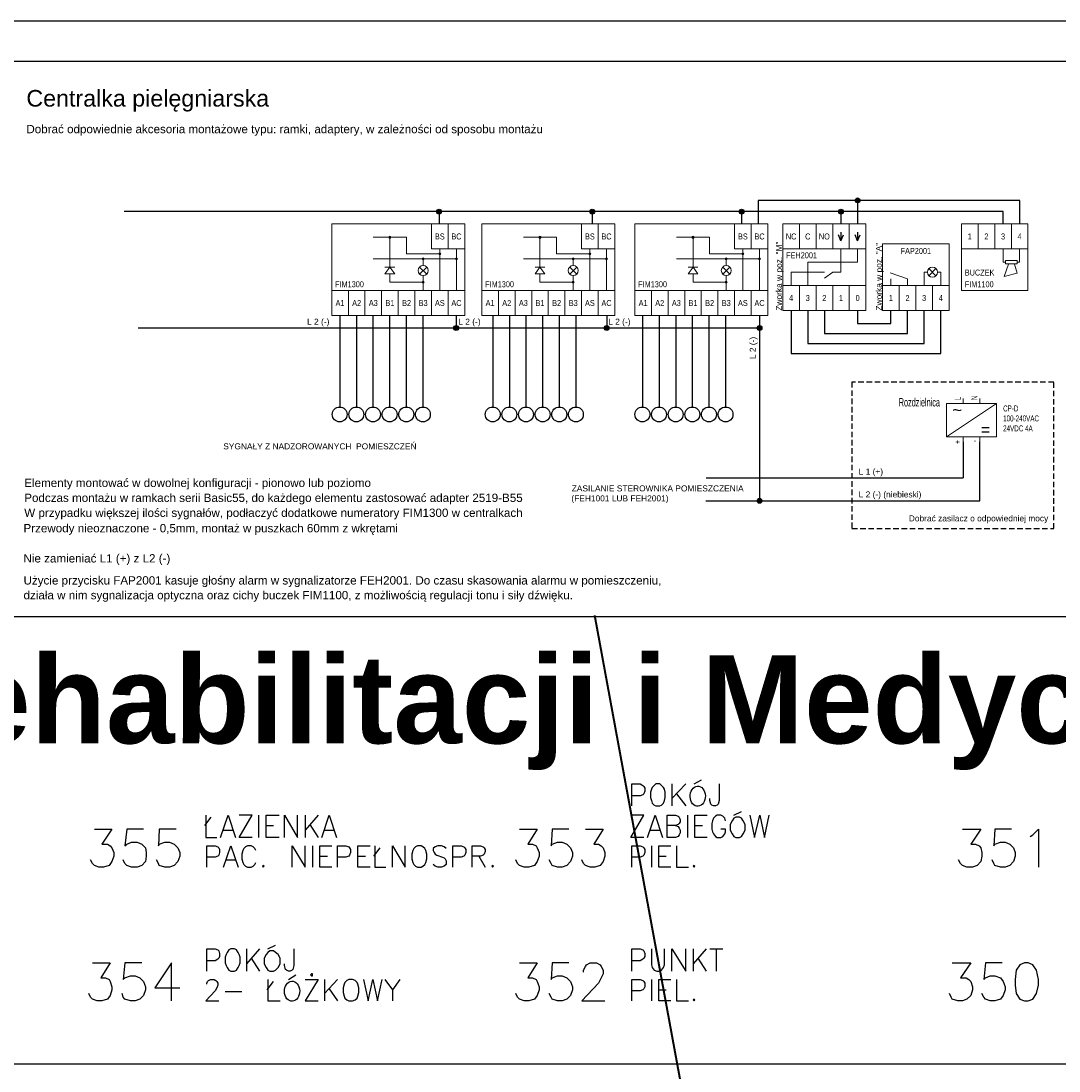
# Model space of a CAD drawing. Header units: millimetres. Extents: x 1 to 17496, y 1 to 30809.
# Tile 178 of 256: x 7167 to 8108, y 29856 to 30809. Entities that reach past the tile are written whole.
import ezdxf
from ezdxf.enums import TextEntityAlignment as Align

# ---------------------------------------------------------------- set-up
doc = ezdxf.new("R2010")
doc.units = ezdxf.units.MM
doc.linetypes.add('DASHED2', pattern=[0.375, 0.25, -0.125])
for name, color, linetype, lineweight in [('0_Przyz_centrale pielegniarskie', 1, 'Continuous', 40), ('2DE_OBJ_ABB', 7, 'Continuous', 18), ('2DE_PLS_PNN', 7, 'Continuous', 35), ('2DE_SYM_ABB-SIGNAL', 7, 'Continuous', 18), ('2DE_TXTFUN', 41, 'Continuous', 18), ('2DE_TXTLNK', 171, 'Continuous', 18), ('2DE_TXTOTH', 41, 'Continuous', 18), ('2DE_TXTPFN', 151, 'Continuous', 18), ('CP_TEXTNORM', 53, 'Continuous', 15)]:
    doc.layers.add(name, color=color, linetype=linetype, lineweight=lineweight)
for name, color, linetype in [('0_Przyz_Opisy oddziałów', 5, 'Continuous'), ('2DE_TXTMARK', 41, 'Continuous'), ('2DE_TXTNUM', 11, 'Continuous'), ('2DE_TXTPIN', 131, 'Continuous'), ('ABB_OTHER', 252, 'Continuous'), ('CP_UCSSPEC', 7, 'Continuous'), ('Opisy', 255, 'Continuous'), ('PDF _Geometria', 7, 'Continuous')]:
    doc.layers.add(name, color=color, linetype=linetype)
doc.layers.get('CP_UCSSPEC').off()
doc.styles.add('arial', font='arialbd.ttf')
doc.styles.add('CP_ATTR', font='ARIAL.TTF')
doc.styles.add('CP_DESC', font='arial.ttf')
doc.styles.add('CP_ELATT', font='ARIAL.TTF')
doc.styles.add('CP_ELATT_IT', font='ARIAL.TTF', dxfattribs={"oblique": 15})

# ---------------------------------------------------------------- blocks, each defined once
blk = doc.blocks.new('cpelh_sig_SH0011A')
for p, q in [((-10, 10), (-10, -10)), ((-10, 10), (10, 10)), ((10, -10), (10, 10)), ((-2.5, -0.5), (-7.69, 1.3)), ((3.5, 1.52), (2.5, 1.52)), ((6.06, 0.46), (3.94, 2.58)), ((3.94, 0.46), (6.06, 2.58)), ((6.5, 1.52), (7.5, 1.52)), ((-10, -2.5), (-5, -2.5)), ((-7.5, -2.5), (-7.5, -0.5)), ((-5, -2.5), (0, -2.5)), ((-5, -10), (-5, -2.5)), ((-2.5, -2.5), (-2.5, -0.5)), ((0, -2.5), (5, -2.5)), ((0, -10), (0, -2.5)), ((5, -2.5), (10, -2.5)), ((5, -10), (5, -2.5)), ((-10, -10), (-5, -10)), ((-5, -10), (0, -10)), ((0, -10), (5, -10)), ((5, -10), (10, -10))]:
    blk.add_line(p, q)
for points in [[(2.5, -2.5), (2.5, 1.5)], [(7.5, -2.5), (7.5, 1.5)]]:
    blk.add_lwpolyline(points)
blk.add_circle((5, 1.52), 1.5)
at = {"linetype": 'Continuous', "style": 'CP_ATTR', "flags": 9}
for tag in ['NAME', 'ARTICLE', 'MARK2', 'OTHER1', 'PRODUCT-TYPE', 'ORDER-NO', 'PRODUCER', 'VOLTAGE', 'CURRENT', 'POWER', 'CHARACTER', 'IP', 'OTHER', 'LINK', 'WEIGHT', 'NUMBER', 'GROUP', 'FUNCTION', 'EL-STATUS']:
    blk.add_attdef(tag, text='', height=0.00005, dxfattribs=at).set_placement((-9.97, -10.02), align=Align.MIDDLE_LEFT)
at = {"layer": '2DE_TXTMARK', "linetype": 'ByBlock', "style": 'CP_ELATT', "width": 0.8, "flags": 8}
blk.add_attdef('MARK1', text='', height=1.8, dxfattribs=at).set_placement((0, 7), align=Align.CENTER)
at = {"layer": '2DE_TXTNUM', "linetype": 'ByBlock', "style": 'CP_ELATT', "width": 0.8, "flags": 8}
blk.add_attdef('TAG', text='', height=2.5, dxfattribs=at).set_placement((-12, 7.64), align=Align.RIGHT)
at = {"layer": '2DE_TXTPIN', "linetype": 'ByBlock', "style": 'CP_ELATT', "width": 0.8}
for s, p in [('1', (-7.5, -6.25)), ('2', (-2.5, -6.25)), ('3', (2.5, -6.25)), ('4', (7.5, -6.25))]:
    blk.add_text(s, height=1.8, dxfattribs=at).set_placement(p, align=Align.MIDDLE_CENTER)
blk = doc.blocks.new('cpel_sig_SH0005A')
for p, q in [((-12.5, 13), (-12.5, -13)), ((-7.5, 13), (-12.5, 13)), ((-7.5, 5.5), (-7.5, 13)), ((-2.5, 13), (-7.5, 13)), ((-2.5, 5.5), (-2.5, 13)), ((2.5, 13), (-2.5, 13)), ((2.5, 5.5), (2.5, 13)), ((7.5, 13), (2.5, 13)), ((7.5, 5.5), (7.5, 13)), ((12.5, 13), (7.5, 13)), ((12.5, -13), (12.5, 13)), ((-12.5, 5.5), (-7.5, 5.5)), ((-7.5, 5.5), (-2.5, 5.5)), ((-2.5, 5.5), (2.5, 5.5)), ((2.5, 5.5), (7.5, 5.5)), ((7.5, 5.5), (12.5, 5.5)), ((10, 5.5), (10, 1.5)), ((10, 1.5), (-5, 1.5)), ((-5, -5.5), (-5, 1.5)), ((-10, -5.5), (-10, -1.5)), ((0, -1.5), (-10, -1.5)), ((5, -1.5), (2.54, -1.5)), ((-7.5, -5.5), (-12.5, -5.5)), ((-7.5, -13), (-7.5, -5.5)), ((-2.5, -5.5), (-7.5, -5.5)), ((-2.5, -13), (-2.5, -5.5)), ((2.5, -5.5), (-2.5, -5.5)), ((2.5, -13), (2.5, -5.5)), ((7.5, -5.5), (2.5, -5.5)), ((7.5, -13), (7.5, -5.5)), ((12.5, -5.5), (7.5, -5.5)), ((-7.5, -13), (-12.5, -13)), ((-2.5, -13), (-7.5, -13)), ((2.5, -13), (-2.5, -13)), ((7.5, -13), (2.5, -13)), ((12.5, -13), (7.5, -13))]:
    blk.add_line(p, q)
for points in [[(5, -1.5), (5, 5.5)], [(2.54, -1.5), (0, -3.27)]]:
    blk.add_lwpolyline(points)
at = {"layer": '2DE_TXTPIN', "linetype": 'ByBlock'}
for p, q in [((5, 7.98), (4.25, 9.76)), ((5, 10.52), (5, 7.98)), ((5, 7.98), (5.75, 9.76)), ((10, 7.98), (9.25, 9.76)), ((10, 10.52), (10, 7.98)), ((10, 7.98), (10.75, 9.76))]:
    blk.add_line(p, q, dxfattribs=at)
at = {"linetype": 'Continuous', "style": 'CP_ATTR', "flags": 9}
for tag in ['NAME', 'ARTICLE', 'MARK2', 'OTHER1', 'PRODUCT-TYPE', 'ORDER-NO', 'PRODUCER', 'VOLTAGE', 'CURRENT', 'POWER', 'CHARACTER', 'IP', 'OTHER', 'LINK', 'WEIGHT', 'NUMBER', 'GROUP', 'FUNCTION', 'EL-STATUS']:
    blk.add_attdef(tag, text='', height=0.00005, dxfattribs=at).set_placement((-12.47, -13.02), align=Align.MIDDLE_LEFT)
at = {"layer": '2DE_TXTMARK', "linetype": 'ByBlock', "style": 'CP_ELATT', "width": 0.8, "flags": 8}
blk.add_attdef('MARK1', text='', height=1.8, dxfattribs=at).set_placement((-11.5, 4.5), align=Align.TOP_LEFT)
at = {"layer": '2DE_TXTNUM', "linetype": 'ByBlock', "style": 'CP_ELATT', "width": 0.8, "flags": 8}
blk.add_attdef('TAG', text='', height=2.5, dxfattribs=at).set_placement((-14.5, 10.64), align=Align.RIGHT)
at = {"layer": '2DE_TXTPIN', "linetype": 'ByBlock', "style": 'CP_ELATT', "width": 0.8}
for s, p in [('NC', (-10, 9.25)), ('C', (-5, 9.25)), ('NO', (0, 9.25)), ('4', (-10, -9.25)), ('3', (-5, -9.25)), ('2', (0, -9.25)), ('1', (5, -9.25)), ('0', (10, -9.25))]:
    blk.add_text(s, height=1.8, dxfattribs=at).set_placement(p, align=Align.MIDDLE_CENTER)
blk = doc.blocks.new('cpel_sig_SH0009A')
for points in [[(-2.2, 9.75, 1), (-2.8, 9.75, 1)], [(7.8, 3.25, 1), (7.2, 3.25, 1)], [(12.8, 4.75, 1), (12.2, 4.75, 1)], [(17.8, 3.25, 1), (17.2, 3.25, 1)], [(7.8, -3.75, 1), (7.2, -3.75, 1)]]:
    blk.add_hatch(color=256).paths.add_polyline_path(points)
for p, q in [((-20, 13.75), (-20, -13.75)), ((10, 13.75), (-20, 13.75)), ((10, 6.25), (10, 13.75)), ((15, 13.75), (10, 13.75)), ((15, 6.25), (15, 13.75)), ((20, 13.75), (15, 13.75)), ((20, -13.75), (20, 13.75)), ((2.5, 9.75), (-7.5, 9.75)), ((-2.5, 0.75), (-2.5, 9.75)), ((2.5, 4.75), (2.5, 9.75)), ((17.5, 3.25), (-7.5, 3.25)), ((12.5, 4.75), (2.5, 4.75)), ((7.5, 1.25), (7.5, 3.25)), ((15, 6.25), (10, 6.25)), ((12.5, 6.25), (12.5, -6.25)), ((20, 6.25), (15, 6.25)), ((17.5, 6.25), (17.5, -6.25)), ((-2.5, 0.75), (-4, -1.25)), ((-4, 0.75), (-1, 0.75)), ((-2.5, 0.75), (-1, -1.25)), ((8.56, 0.81), (6.44, -1.31)), ((8.56, -1.31), (6.44, 0.81)), ((-4, -1.25), (-1, -1.25)), ((-2.5, -3.75), (-2.5, -1.25)), ((7.5, -6.25), (7.5, -1.75)), ((-15, -6.25), (-20, -6.25)), ((-15, -13.75), (-15, -6.25)), ((-10, -6.25), (-15, -6.25)), ((-10, -13.75), (-10, -6.25)), ((-5, -6.25), (-10, -6.25)), ((-5, -13.75), (-5, -6.25)), ((0, -6.25), (-5, -6.25)), ((7.5, -3.75), (-2.5, -3.75)), ((0, -13.75), (0, -6.25)), ((5, -6.25), (0, -6.25)), ((5, -13.75), (5, -6.25)), ((10, -6.25), (5, -6.25)), ((10, -13.75), (10, -6.25)), ((15, -6.25), (10, -6.25)), ((15, -13.75), (15, -6.25)), ((20, -6.25), (15, -6.25)), ((-15, -13.75), (-20, -13.75)), ((-10, -13.75), (-15, -13.75)), ((-5, -13.75), (-10, -13.75)), ((0, -13.75), (-5, -13.75)), ((5, -13.75), (0, -13.75)), ((10, -13.75), (5, -13.75)), ((15, -13.75), (10, -13.75)), ((20, -13.75), (15, -13.75))]:
    blk.add_line(p, q)
for centre, radius in [((-2.5, 9.75), 0.3), ((7.5, 3.25), 0.3), ((12.5, 4.75), 0.3), ((17.5, 3.25), 0.3), ((7.5, -0.25), 1.5), ((7.5, -3.75), 0.3)]:
    blk.add_circle(centre, radius)
at = {"linetype": 'Continuous', "style": 'CP_ATTR', "flags": 9}
for tag in ['OTHER1', 'MARK2', 'NAME', 'NUMBER', 'GROUP', 'ARTICLE', 'PRODUCT-TYPE', 'ORDER-NO', 'PRODUCER', 'VOLTAGE', 'POWER', 'CHARACTER', 'OTHER', 'LINK', 'CURRENT', 'IP', 'WEIGHT', 'FUNCTION', 'EL-STATUS']:
    blk.add_attdef(tag, text='', height=0.00005, dxfattribs=at).set_placement((-19.48, -13.23), align=Align.MIDDLE_LEFT)
at = {"layer": '2DE_TXTMARK', "linetype": 'ByBlock', "style": 'CP_ELATT', "width": 0.8, "flags": 8}
blk.add_attdef('MARK1', (-19, -5.25), '', height=1.8, dxfattribs=at)
at = {"layer": '2DE_TXTNUM', "linetype": 'ByBlock', "style": 'CP_ELATT', "width": 0.8, "flags": 8}
blk.add_attdef('TAG', text='', height=2.5, dxfattribs=at).set_placement((-22, 11.39), align=Align.RIGHT)
at = {"layer": '2DE_TXTPIN', "linetype": 'ByBlock', "style": 'CP_ELATT', "width": 0.8}
for s, p in [('BS', (12.5, 10)), ('BC', (17.5, 10)), ('A1', (-17.5, -10)), ('A2', (-12.5, -10)), ('A3', (-7.5, -10)), ('B1', (-2.5, -10)), ('B2', (2.5, -10)), ('B3', (7.5, -10)), ('AS', (12.5, -10)), ('AC', (17.5, -10))]:
    blk.add_text(s, height=1.8, dxfattribs=at).set_placement(p, align=Align.MIDDLE_CENTER)
blk = doc.blocks.new('cpel_sig_SH0008A')
for p, q in [((-10, 10), (-10, -10)), ((-5, 10), (-10, 10)), ((-5, 10), (-5, 2.5)), ((0, 10), (-5, 10)), ((0, 10), (0, 2.5)), ((5, 10), (0, 10)), ((5, 10), (5, 2.5)), ((10, 10), (5, 10)), ((10, -10), (10, 10)), ((-5, 2.5), (-10, 2.5)), ((0, 2.5), (-5, 2.5)), ((5, 2.5), (0, 2.5)), ((10, 2.5), (5, 2.5)), ((3.25, -1.5), (2.5, -1.5)), ((4.14, -2.03), (2.86, -5.75)), ((6.72, -4.76), (5.9, -2.03)), ((6.75, -1.5), (7.5, -1.5)), ((2.86, -5.75), (6.72, -4.76)), ((-10, -10), (10, -10))]:
    blk.add_line(p, q)
for points in [[(2.5, 2.5), (2.5, -1.5)], [(7.5, 2.5), (7.5, -1.5)]]:
    blk.add_lwpolyline(points)
blk.add_lwpolyline([(3.25, -1), (3.25, -2), (6.75, -2), (6.75, -1)], close=True)
at = {"linetype": 'Continuous', "style": 'CP_ATTR', "flags": 9}
for tag in ['EL-STATUS', 'FUNCTION', 'GROUP', 'NUMBER', 'WEIGHT', 'LINK', 'OTHER', 'IP', 'CHARACTER', 'POWER', 'CURRENT', 'VOLTAGE', 'PRODUCER', 'ORDER-NO', 'PRODUCT-TYPE', 'OTHER1', 'MARK2', 'ARTICLE', 'NAME']:
    blk.add_attdef(tag, text='', height=0.00005, dxfattribs=at).set_placement((-9.97, -10.02), align=Align.MIDDLE_LEFT)
at = {"layer": '2DE_TXTMARK', "linetype": 'ByBlock', "style": 'CP_ELATT', "width": 0.8}
blk.add_text('BUCZEK', height=1.8, dxfattribs=at).set_placement((-9, -5.5))
at = {"layer": '2DE_TXTMARK', "linetype": 'ByBlock', "style": 'CP_ELATT', "width": 0.8, "flags": 8}
blk.add_attdef('MARK1', (-9, -9), '', height=1.8, dxfattribs=at)
at = {"layer": '2DE_TXTNUM', "linetype": 'ByBlock', "style": 'CP_ELATT', "width": 0.8, "flags": 8}
blk.add_attdef('TAG', text='', height=2.5, dxfattribs=at).set_placement((-12, 7.64), align=Align.RIGHT)
at = {"layer": '2DE_TXTPIN', "linetype": 'ByBlock', "style": 'CP_ELATT', "width": 0.8}
for s, p in [('1', (-7.5, 6.25)), ('2', (-2.5, 6.25)), ('3', (2.5, 6.25)), ('4', (7.5, 6.25))]:
    blk.add_text(s, height=1.8, dxfattribs=at).set_placement(p, align=Align.MIDDLE_CENTER)
blk = doc.blocks.new('cp_ucs2d')
at = {"layer": 'Defpoints'}
blk.add_line((0, 0), (0, 0), dxfattribs=at)
blk.add_point((0, 0), dxfattribs=at)
blk = doc.blocks.new('cpelv_abb_WN129A')
for p, q in [((0, -1.5), (0, 0)), ((5, -1.5), (5, 0)), ((-5, -11.5), (10, -1.5)), ((-5, -1.5), (-5, -11.5)), ((-5, -1.5), (10, -1.5)), ((10, -1.5), (10, -11.5)), ((-5, -11.5), (10, -11.5)), ((0, -13), (0, -11.5)), ((5, -13), (5, -11.5))]:
    blk.add_line(p, q)
at = {"layer": 'CP_UCSSPEC', "xscale": 0.1, "yscale": 0.1, "zscale": 0.1}
for p, rotation in [((0, 0), 90), ((5, 0), 90), ((0, -13), 270), ((5, -13), 270)]:
    blk.add_blockref('cp_ucs2d', p, dxfattribs=dict(at, rotation=rotation))
for s, style, p in [('~', 'CP_ATTR', (-1.81, -3.4)), ('=', 'CP_ELATT', (6.71, -9.32))]:
    blk.add_text(s, height=3.5, dxfattribs=dict(style=style)).set_placement(p, align=Align.MIDDLE_CENTER)
at = {"linetype": 'ByBlock', "style": 'CP_ATTR', "flags": 9}
for tag in ['NAME', 'ARTICLE', 'PRODUCT-TYPE', 'ORDER-NO', 'CHARACTER', 'CURRENT', 'VOLTAGE', 'POWER', 'POWER_LOSSES', 'NUMBER_OF_POLES', 'IP', 'OTHER', 'NUMBER', 'GROUP', 'PRODUCER']:
    blk.add_attdef(tag, text='', height=0.00005, dxfattribs=at).set_placement((1.11, -7.74), align=Align.MIDDLE_LEFT)
at = {"layer": '2DE_TXTFUN', "linetype": 'ByBlock', "style": 'CP_ELATT', "width": 0.6, "flags": 8}
blk.add_attdef('FUNCTION', (12, -12.86), '', height=1.8, dxfattribs=at)
at = {"layer": '2DE_TXTLNK', "linetype": 'ByBlock', "style": 'CP_ELATT_IT', "oblique": 15, "width": 0.6, "flags": 8}
blk.add_attdef('LINK', text='', height=2.5, dxfattribs=at).set_placement((-7, -11.36), align=Align.RIGHT)
at = {"layer": '2DE_TXTMARK', "linetype": 'ByBlock', "style": 'CP_ELATT', "width": 0.6, "flags": 8}
for tag, p in [('MARK1', (12, -3.86)), ('MARK2', (12, -6.86)), ('MARK3', (12, -9.86))]:
    blk.add_attdef(tag, p, '', height=1.8, dxfattribs=at)
at = {"layer": '2DE_TXTNUM', "linetype": 'ByBlock', "style": 'CP_ELATT', "width": 0.6, "flags": 8}
blk.add_attdef('TAG', text='', height=2.5, dxfattribs=at).set_placement((-7, -2.36), align=Align.RIGHT)
at = {"layer": '2DE_TXTOTH', "linetype": 'ByBlock', "style": 'CP_ELATT', "width": 0.6, "flags": 8}
blk.add_attdef('TEXT_01', (12, -15.86), '', height=1.8, dxfattribs=at)
at = {"layer": '2DE_TXTPFN', "linetype": 'ByBlock', "style": 'CP_ELATT', "width": 0.6, "flags": 8}
for tag, p in [('CF1', (0.5, 0.5)), ('CF2', (5.5, 0.5))]:
    blk.add_attdef(tag, p, '', height=1.8, dxfattribs=at)
for tag, p in [('CF3', (0.5, -13.5)), ('CF4', (5.5, -13.5))]:
    blk.add_attdef(tag, text='', height=1.8, dxfattribs=at).set_placement(p, align=Align.TOP_LEFT)
at = {"layer": '2DE_TXTPIN', "linetype": 'ByBlock', "style": 'CP_ELATT', "width": 0.6, "flags": 8}
for tag, p in [('CP1', (-0.8, -0.5)), ('CP2', (4.2, -0.5))]:
    blk.add_attdef(tag, p, '', height=1.8, rotation=90, dxfattribs=at)
for tag, p in [('CP3', (-0.8, -12.5)), ('CP4', (4.2, -12.5))]:
    blk.add_attdef(tag, text='', height=1.8, rotation=90, dxfattribs=at).set_placement(p, align=Align.RIGHT)

msp = doc.modelspace()

# ---------------------------------------------------------------- hatches: boundary and pattern name
at = {"layer": '2DE_PLS_PNN', "lineweight": -3}
h = msp.add_hatch(color=5, dxfattribs=at)
h.dxf.hatch_style = 1
h.paths.add_polyline_path([(7927.86, 30645.88, 1), (7923.45, 30645.88, 1)])
h = msp.add_hatch(color=1, dxfattribs=at)
h.dxf.hatch_style = 1
h.paths.add_polyline_path([(7548.13, 30635.69, 1), (7543.72, 30635.69, 1)])
h = msp.add_hatch(color=1, dxfattribs=at)
h.dxf.hatch_style = 1
h.paths.add_polyline_path([(7687.13, 30635.69, 1), (7682.71, 30635.69, 1)])
h = msp.add_hatch(color=1, dxfattribs=at)
h.dxf.hatch_style = 1
h.paths.add_polyline_path([(7822.66, 30635.69, 1), (7818.24, 30635.69, 1)])
h = msp.add_hatch(color=1, dxfattribs=at)
h.dxf.hatch_style = 1
h.paths.add_polyline_path([(7912.73, 30635.69, 1), (7908.32, 30635.69, 1)])
h = msp.add_hatch(color=5, dxfattribs=at)
h.dxf.hatch_style = 1
h.paths.add_polyline_path([(7563.61, 30530.15, 1), (7559.2, 30530.15, 1)])
h = msp.add_hatch(color=5, dxfattribs=at)
h.dxf.hatch_style = 1
h.paths.add_polyline_path([(7700.22, 30530.15, 1), (7695.8, 30530.15, 1)])
h = msp.add_hatch(color=5, dxfattribs=at)
h.dxf.hatch_style = 1
h.paths.add_polyline_path([(7838.93, 30530.15, 1), (7834.51, 30530.15, 1)])
h = msp.add_hatch(color=5, dxfattribs=at)
h.dxf.hatch_style = 1
h.paths.add_polyline_path([(7838.94, 30373.29, 1), (7834.53, 30373.29, 1)])

# ---------------------------------------------------------------- linework, layer by layer
at = {"lineweight": -3}
msp.add_lwpolyline([(7146.76, 30772.34), (8493.29, 30772.34), (8493.29, 30268.23), (7146.76, 30268.23)], close=True, dxfattribs=at)
at = {"layer": '0_Przyz_centrale pielegniarskie'}
msp.add_lwpolyline([(7874.15, 29253.61), (7687.16, 30269.2)], dxfattribs=at)
at = {"layer": '2DE_PLS_PNN', "color": 5, "lineweight": -3, "ltscale": 5}
for p, q in [((7835.39, 30645.88), (7835.39, 30624.49)), ((8072.67, 30645.88), (7835.39, 30645.88)), ((7925.65, 30645.88), (7925.65, 30624.49)), ((8072.67, 30624.49), (8072.67, 30645.88)), ((7561.4, 30541.5), (7561.4, 30530.15)), ((7698.01, 30541.5), (7698.01, 30530.15)), ((7836.71, 30541.48), (7836.75, 30373.29)), ((7880.39, 30546.03), (7880.39, 30516.07)), ((7986.01, 30516.07), (7986.01, 30546.03)), ((7272.92, 30530.15), (7836.72, 30530.15)), ((7880.39, 30516.07), (7986.01, 30516.07)), ((8036.52, 30373.29), (8036.52, 30426.85)), ((7787.94, 30373.29), (8036.52, 30373.29))]:
    msp.add_line(p, q, dxfattribs=at)
at = {"layer": '2DE_PLS_PNN', "color": 1, "lineweight": -3, "ltscale": 2}
for p, q in [((8057.74, 30635.69), (7260.09, 30635.69)), ((7545.93, 30635.69), (7545.93, 30624.49)), ((7684.92, 30635.69), (7684.92, 30624.49)), ((7820.45, 30635.69), (7820.45, 30624.49)), ((7910.53, 30635.69), (7910.53, 30624.49)), ((8057.74, 30624.49), (8057.74, 30635.69))]:
    msp.add_line(p, q, dxfattribs=at)
at = {"layer": '2DE_PLS_PNN', "color": 7, "lineweight": -3, "ltscale": 5}
for p, q in [((7455.78, 30541.5), (7455.78, 30458.44)), ((7470.87, 30541.5), (7470.87, 30458.44)), ((7485.96, 30541.5), (7485.96, 30458.44)), ((7501.05, 30541.5), (7501.05, 30458.44)), ((7516.14, 30541.5), (7516.14, 30458.44)), ((7531.23, 30541.5), (7531.23, 30458.44)), ((7594.6, 30541.5), (7594.6, 30458.44)), ((7609.69, 30541.5), (7609.69, 30458.44)), ((7624.78, 30541.5), (7624.78, 30458.44)), ((7639.87, 30541.5), (7639.87, 30458.44)), ((7654.95, 30541.5), (7654.95, 30458.44)), ((7670.04, 30541.5), (7670.04, 30458.44)), ((7730.4, 30541.5), (7730.4, 30458.44)), ((7745.49, 30541.5), (7745.49, 30458.44)), ((7760.58, 30541.5), (7760.58, 30458.44)), ((7775.67, 30541.5), (7775.67, 30458.44)), ((7790.75, 30541.5), (7790.75, 30458.44)), ((7805.84, 30541.5), (7805.84, 30458.44)), ((7895.48, 30546.03), (7895.48, 30525.12)), ((7925.65, 30546.03), (7925.65, 30534.18)), ((7955.83, 30534.18), (7955.83, 30546.03)), ((7970.92, 30525.12), (7970.92, 30546.03)), ((7925.65, 30534.18), (7955.83, 30534.18)), ((7895.48, 30525.12), (7970.92, 30525.12))]:
    msp.add_line(p, q, dxfattribs=at)
at = {"layer": '2DE_PLS_PNN', "color": 1, "lineweight": -3, "ltscale": 5}
for p, q in [((7865.3, 30546.03), (7865.3, 30507.02)), ((8001.1, 30507.02), (8001.1, 30546.03)), ((7865.3, 30507.02), (8001.1, 30507.02)), ((7788.3, 30394.05), (8021.44, 30394.05))]:
    msp.add_line(p, q, dxfattribs=at)
at = {"layer": '2DE_PLS_PNN', "color": 1, "lineweight": -3}
msp.add_line((8021.44, 30426.85), (8021.44, 30394.05), dxfattribs=at)
at = {"layer": '2DE_PLS_PNN', "color": 5, "lineweight": -3}
for centre in [(7925.65, 30645.88), (7561.4, 30530.15), (7698.01, 30530.15), (7836.72, 30530.15), (7836.73, 30373.29)]:
    msp.add_circle(centre, 2.21, dxfattribs=at)
at = {"layer": '2DE_PLS_PNN', "color": 1, "lineweight": -3}
for centre in [(7545.93, 30635.69), (7684.92, 30635.69), (7820.45, 30635.69), (7910.53, 30635.69)]:
    msp.add_circle(centre, 2.21, dxfattribs=at)
at = {"layer": '2DE_PLS_PNN', "color": 7, "lineweight": -3, "ltscale": 5}
for centre in [(7455.78, 30451.69), (7470.87, 30451.69), (7485.96, 30451.69), (7501.05, 30451.69), (7516.14, 30451.69), (7531.23, 30451.69), (7594.6, 30451.69), (7609.69, 30451.69), (7624.78, 30451.69), (7639.87, 30451.69), (7654.95, 30451.69), (7670.04, 30451.69), (7730.4, 30451.69), (7745.49, 30451.69), (7760.58, 30451.69), (7775.67, 30451.69), (7790.75, 30451.69), (7805.84, 30451.69)]:
    msp.add_circle(centre, 6.75, dxfattribs=at)
at = {"layer": 'ABB_OTHER', "linetype": 'DASHED2', "lineweight": -3, "ltscale": 20}
msp.add_lwpolyline([(8103.7, 30481.03), (7920.51, 30481.03), (7920.51, 30348.21), (8103.7, 30348.21)], close=True, dxfattribs=at)
at = {"layer": 'Opisy', "lineweight": 25}
for points in [[(7720.82, 30096.51), (7720.82, 30116.72), (7728.4, 30116.72), (7730.93, 30115.04), (7731.77, 30114.2), (7732.62, 30112.51), (7732.62, 30109.99), (7731.77, 30107.46), (7730.93, 30106.62), (7728.4, 30105.77), (7720.82, 30105.77)], [(7757.04, 30116.72), (7757.04, 30096.51)], [(7769.67, 30116.72), (7757.04, 30103.25)], [(7777.25, 30116.72), (7783.99, 30120.09)], [(7799.99, 30116.72), (7799.99, 30101.56), (7799.15, 30098.19), (7798.31, 30097.35), (7796.62, 30096.51), (7794.94, 30096.51), (7793.26, 30097.35), (7792.41, 30098.19), (7791.57, 30101.56), (7791.57, 30103.25)], [(7761.25, 30107.46), (7769.67, 30096.51)]]:
    msp.add_lwpolyline(points, dxfattribs=at)
msp.add_lwpolyline([(7742.72, 30116.72), (7741.04, 30115.04), (7739.35, 30113.35), (7738.51, 30111.67), (7737.67, 30109.14), (7737.67, 30104.09), (7738.51, 30101.56), (7739.35, 30099.04), (7741.04, 30097.35), (7742.72, 30096.51), (7746.09, 30096.51), (7747.78, 30097.35), (7749.46, 30099.04), (7750.3, 30101.56), (7751.14, 30104.09), (7751.14, 30109.14), (7750.3, 30111.67), (7749.46, 30113.35), (7747.78, 30115.04), (7746.09, 30116.72)], close=True, dxfattribs=at)
at = {"layer": 'Opisy', "color": 7, "lineweight": 25}
for points in [[(7333.4, 30078.82), (7339.3, 30086.4)], [(7334.24, 30088.09), (7334.24, 30067.87), (7344.35, 30067.87)], [(7347.72, 30067.87), (7354.46, 30088.09), (7361.19, 30067.87)], [(7376.35, 30067.87), (7364.56, 30067.87), (7376.35, 30088.09), (7364.56, 30088.09)], [(7382.25, 30088.09), (7382.25, 30067.87)], [(7400.78, 30067.87), (7388.99, 30067.87), (7388.99, 30088.09), (7400.78, 30088.09)], [(7405.83, 30067.87), (7405.83, 30088.09), (7417.62, 30067.87), (7417.62, 30088.09)], [(7424.36, 30088.09), (7424.36, 30067.87)], [(7436.15, 30088.09), (7424.36, 30074.61)], [(7439.52, 30067.87), (7446.26, 30088.09), (7453, 30067.87)], [(7731.77, 30067.87), (7719.98, 30067.87), (7731.77, 30088.09), (7719.98, 30088.09)], [(7735.14, 30067.87), (7741.88, 30088.09), (7748.62, 30067.87)], [(7760.41, 30078.82), (7762.94, 30077.98), (7763.78, 30076.3), (7764.62, 30074.61), (7764.62, 30072.09), (7763.78, 30070.4), (7762.94, 30068.72), (7760.41, 30067.87), (7752.83, 30067.87), (7752.83, 30088.09), (7760.41, 30088.09), (7762.94, 30087.25), (7763.78, 30086.4), (7764.62, 30083.88), (7764.62, 30082.19), (7763.78, 30080.51), (7762.94, 30079.67), (7760.41, 30078.82), (7752.83, 30078.82)], [(7771.36, 30088.09), (7771.36, 30067.87)], [(7789.04, 30067.87), (7778.1, 30067.87), (7778.1, 30088.09), (7789.04, 30088.09)], [(7805.89, 30083.03), (7805.05, 30085.56), (7803.36, 30087.25), (7801.68, 30088.09), (7798.31, 30088.09), (7796.62, 30087.25), (7794.94, 30085.56), (7794.1, 30083.03), (7793.26, 30080.51), (7793.26, 30075.45), (7794.1, 30072.93), (7794.94, 30071.24), (7796.62, 30068.72), (7798.31, 30067.87), (7801.68, 30067.87), (7803.36, 30068.72), (7805.05, 30071.24), (7805.89, 30072.93), (7805.89, 30075.45), (7801.68, 30075.45)], [(7813.47, 30088.09), (7820.21, 30091.46)], [(7827.79, 30088.09), (7832, 30067.87), (7837.05, 30088.09), (7841.26, 30067.87), (7845.47, 30088.09)], [(7233.18, 30075.45), (7249.18, 30075.45), (7239.91, 30061.98), (7244.97, 30061.98), (7247.49, 30060.29), (7249.18, 30058.61), (7250.86, 30054.4), (7250.86, 30051.03), (7249.18, 30045.98), (7246.65, 30042.61), (7241.6, 30040.92), (7237.39, 30040.92), (7233.18, 30042.61), (7231.49, 30044.29), (7229.81, 30047.66)], [(7277.81, 30075.45), (7262.65, 30075.45), (7260.97, 30060.29), (7262.65, 30061.98), (7266.87, 30063.66), (7271.92, 30063.66), (7276.13, 30061.98), (7279.5, 30058.61), (7280.34, 30054.4), (7280.34, 30051.03), (7279.5, 30045.98), (7276.13, 30042.61), (7271.92, 30040.92), (7266.87, 30040.92), (7262.65, 30042.61), (7260.97, 30044.29), (7259.29, 30047.66)], [(7307.29, 30075.45), (7292.13, 30075.45), (7291.29, 30060.29), (7292.13, 30061.98), (7297.19, 30063.66), (7301.4, 30063.66), (7305.61, 30061.98), (7308.98, 30058.61), (7310.66, 30054.4), (7310.66, 30051.03), (7308.98, 30045.98), (7305.61, 30042.61), (7301.4, 30040.92), (7297.19, 30040.92), (7292.13, 30042.61), (7291.29, 30044.29), (7289.61, 30047.66)], [(7350.25, 30074.61), (7358.67, 30074.61)], [(7388.99, 30078.82), (7395.73, 30078.82)], [(7428.57, 30079.67), (7436.15, 30067.87)], [(7442.05, 30074.61), (7450.47, 30074.61)], [(7618.92, 30075.45), (7634.92, 30075.45), (7626.5, 30061.98), (7630.71, 30061.98), (7634.08, 30060.29), (7634.92, 30058.61), (7636.6, 30054.4), (7636.6, 30051.03), (7634.92, 30045.98), (7632.39, 30042.61), (7627.34, 30040.92), (7623.13, 30040.92), (7618.92, 30042.61), (7617.23, 30044.29), (7615.55, 30047.66)], [(7663.55, 30075.45), (7648.39, 30075.45), (7647.55, 30060.29), (7648.39, 30061.98), (7653.45, 30063.66), (7657.66, 30063.66), (7661.87, 30061.98), (7665.24, 30058.61), (7666.92, 30054.4), (7666.92, 30051.03), (7665.24, 30045.98), (7661.87, 30042.61), (7657.66, 30040.92), (7653.45, 30040.92), (7648.39, 30042.61), (7647.55, 30044.29), (7645.87, 30047.66)], [(7678.71, 30075.45), (7694.72, 30075.45), (7686.29, 30061.98), (7690.5, 30061.98), (7693.03, 30060.29), (7694.72, 30058.61), (7696.4, 30054.4), (7696.4, 30051.03), (7694.72, 30045.98), (7692.19, 30042.61), (7687.14, 30040.92), (7682.92, 30040.92), (7678.71, 30042.61), (7677.03, 30044.29), (7675.34, 30047.66)], [(7737.67, 30074.61), (7746.09, 30074.61)], [(7778.1, 30078.82), (7784.83, 30078.82)], [(8020.66, 30075.45), (8037.5, 30075.45), (8028.24, 30061.98), (8032.45, 30061.98), (8035.82, 30060.29), (8037.5, 30058.61), (8038.34, 30054.4), (8038.34, 30051.03), (8037.5, 30045.98), (8034.13, 30042.61), (8029.92, 30040.92), (8024.87, 30040.92), (8020.66, 30042.61), (8018.97, 30044.29), (8017.29, 30047.66)], [(8065.29, 30075.45), (8050.13, 30075.45), (8049.29, 30060.29), (8050.13, 30061.98), (8055.19, 30063.66), (8059.4, 30063.66), (8063.61, 30061.98), (8066.98, 30058.61), (8068.66, 30054.4), (8068.66, 30051.03), (8066.98, 30045.98), (8063.61, 30042.61), (8059.4, 30040.92), (8055.19, 30040.92), (8050.13, 30042.61), (8049.29, 30044.29), (8047.61, 30047.66)], [(8082.14, 30068.72), (8084.67, 30070.4), (8089.72, 30075.45), (8089.72, 30040.92)], [(7335.09, 30040.92), (7335.09, 30060.29), (7342.67, 30060.29), (7345.19, 30059.45), (7346.03, 30058.61), (7346.88, 30056.93), (7346.88, 30054.4), (7346.03, 30051.87), (7345.19, 30051.03), (7342.67, 30050.19), (7335.09, 30050.19)], [(7350.25, 30040.92), (7356.98, 30060.29), (7363.72, 30040.92)], [(7379.72, 30056.08), (7378.88, 30057.77), (7377.2, 30059.45), (7375.51, 30060.29), (7372.14, 30060.29), (7370.46, 30059.45), (7368.77, 30057.77), (7367.93, 30056.08), (7367.09, 30052.71), (7367.09, 30048.5), (7367.93, 30045.13), (7368.77, 30043.45), (7370.46, 30041.77), (7372.14, 30040.92), (7375.51, 30040.92), (7377.2, 30041.77), (7378.88, 30043.45), (7379.72, 30045.13)], [(7412.57, 30040.92), (7412.57, 30060.29), (7424.36, 30040.92), (7424.36, 30060.29)], [(7431.1, 30060.29), (7431.1, 30040.92)], [(7448.79, 30040.92), (7437.84, 30040.92), (7437.84, 30060.29), (7448.79, 30060.29)], [(7453.84, 30040.92), (7453.84, 30060.29), (7461.42, 30060.29), (7463.95, 30059.45), (7464.79, 30058.61), (7465.63, 30056.93), (7465.63, 30054.4), (7464.79, 30051.87), (7463.95, 30051.03), (7461.42, 30050.19), (7453.84, 30050.19)], [(7483.32, 30040.92), (7472.37, 30040.92), (7472.37, 30060.29), (7483.32, 30060.29)], [(7486.69, 30051.03), (7492.58, 30058.61)], [(7487.53, 30060.29), (7487.53, 30040.92), (7497.63, 30040.92)], [(7503.53, 30040.92), (7503.53, 30060.29), (7515.32, 30040.92), (7515.32, 30060.29)], [(7552.38, 30057.77), (7550.69, 30059.45), (7548.17, 30060.29), (7544.8, 30060.29), (7542.27, 30059.45), (7540.59, 30057.77), (7540.59, 30056.08), (7541.43, 30054.4), (7542.27, 30052.71), (7543.96, 30051.87), (7549.01, 30050.19), (7550.69, 30049.35), (7551.54, 30048.5), (7552.38, 30046.82), (7552.38, 30043.45), (7550.69, 30041.77), (7548.17, 30040.92), (7544.8, 30040.92), (7542.27, 30041.77), (7540.59, 30043.45)], [(7558.27, 30040.92), (7558.27, 30060.29), (7565.85, 30060.29), (7568.38, 30059.45), (7569.22, 30058.61), (7570.07, 30056.93), (7570.07, 30054.4), (7569.22, 30051.87), (7568.38, 30051.03), (7565.85, 30050.19), (7558.27, 30050.19)], [(7575.96, 30040.92), (7575.96, 30060.29), (7583.54, 30060.29), (7586.07, 30059.45), (7586.91, 30058.61), (7587.75, 30056.93), (7587.75, 30055.24), (7586.91, 30052.71), (7586.07, 30051.87), (7583.54, 30051.03), (7575.96, 30051.03)], [(7720.82, 30040.92), (7720.82, 30060.29), (7728.4, 30060.29), (7730.93, 30059.45), (7731.77, 30058.61), (7732.62, 30056.93), (7732.62, 30054.4), (7731.77, 30051.87), (7730.93, 30051.03), (7728.4, 30050.19), (7720.82, 30050.19)], [(7738.51, 30060.29), (7738.51, 30040.92)], [(7756.2, 30040.92), (7745.25, 30040.92), (7745.25, 30060.29), (7756.2, 30060.29)], [(7761.25, 30060.29), (7761.25, 30040.92), (7772.2, 30040.92)], [(7352.77, 30047.66), (7361.19, 30047.66)], [(7437.84, 30051.03), (7444.57, 30051.03)], [(7472.37, 30051.03), (7479.11, 30051.03)], [(7581.86, 30051.03), (7587.75, 30040.92)], [(7745.25, 30051.03), (7751.99, 30051.03)], [(7390.67, 29966.81), (7397.41, 29970.18)], [(7335.09, 29946.59), (7335.09, 29966.81), (7342.67, 29966.81), (7345.19, 29965.97), (7346.03, 29965.12), (7346.88, 29962.6), (7346.88, 29960.07), (7346.03, 29958.39), (7345.19, 29957.54), (7342.67, 29955.86), (7335.09, 29955.86)], [(7371.3, 29966.81), (7371.3, 29946.59)], [(7383.09, 29966.81), (7371.3, 29953.33)], [(7414.25, 29966.81), (7414.25, 29951.65), (7413.41, 29948.28), (7412.57, 29947.44), (7410.89, 29946.59), (7409.2, 29946.59), (7407.52, 29947.44), (7406.67, 29948.28), (7405.83, 29951.65), (7405.83, 29953.33)], [(7720.82, 29946.59), (7720.82, 29966.81), (7728.4, 29966.81), (7730.93, 29965.97), (7731.77, 29965.12), (7732.62, 29962.6), (7732.62, 29960.07), (7731.77, 29958.39), (7730.93, 29957.54), (7728.4, 29955.86), (7720.82, 29955.86)], [(7738.51, 29966.81), (7738.51, 29952.49), (7739.35, 29949.96), (7741.04, 29947.44), (7743.56, 29946.59), (7745.25, 29946.59), (7747.78, 29947.44), (7749.46, 29949.96), (7750.3, 29952.49), (7750.3, 29966.81)], [(7757.04, 29946.59), (7757.04, 29966.81), (7769.67, 29946.59), (7769.67, 29966.81)], [(7776.41, 29966.81), (7776.41, 29946.59)], [(7788.2, 29966.81), (7776.41, 29953.33)], [(7791.57, 29966.81), (7803.36, 29966.81)], [(7797.47, 29966.81), (7797.47, 29946.59)], [(7231.49, 29954.17), (7247.49, 29954.17), (7239.07, 29940.7), (7243.28, 29940.7), (7246.65, 29939.01), (7247.49, 29937.33), (7249.18, 29932.28), (7249.18, 29929.75), (7247.49, 29924.7), (7244.97, 29921.33), (7239.91, 29919.64), (7235.7, 29919.64), (7231.49, 29921.33), (7229.81, 29923.01), (7228.12, 29926.38)], [(7276.13, 29954.17), (7260.97, 29954.17), (7259.29, 29939.01), (7260.97, 29940.7), (7266.02, 29942.38), (7270.23, 29942.38), (7274.45, 29940.7), (7277.81, 29937.33), (7279.5, 29932.28), (7279.5, 29929.75), (7277.81, 29924.7), (7274.45, 29921.33), (7270.23, 29919.64), (7266.02, 29919.64), (7260.97, 29921.33), (7259.29, 29923.01), (7258.44, 29926.38)], [(7303.08, 29919.64), (7303.08, 29954.17), (7287.92, 29931.43), (7310.66, 29931.43)], [(7375.51, 29958.39), (7383.09, 29946.59)], [(7618.92, 29954.17), (7634.92, 29954.17), (7626.5, 29940.7), (7630.71, 29940.7), (7634.08, 29939.01), (7634.92, 29937.33), (7636.6, 29932.28), (7636.6, 29929.75), (7634.92, 29924.7), (7632.39, 29921.33), (7627.34, 29919.64), (7623.13, 29919.64), (7618.92, 29921.33), (7617.23, 29923.01), (7615.55, 29926.38)], [(7663.55, 29954.17), (7648.39, 29954.17), (7647.55, 29939.01), (7648.39, 29940.7), (7653.45, 29942.38), (7657.66, 29942.38), (7661.87, 29940.7), (7665.24, 29937.33), (7666.92, 29932.28), (7666.92, 29929.75), (7665.24, 29924.7), (7661.87, 29921.33), (7657.66, 29919.64), (7653.45, 29919.64), (7648.39, 29921.33), (7647.55, 29923.01), (7645.87, 29926.38)], [(7677.03, 29945.75), (7677.03, 29947.44), (7678.71, 29950.81), (7679.56, 29952.49), (7682.92, 29954.17), (7688.82, 29954.17), (7692.19, 29952.49), (7693.03, 29950.81), (7694.72, 29947.44), (7694.72, 29944.07), (7693.03, 29940.7), (7690.5, 29935.65), (7675.34, 29919.64), (7696.4, 29919.64)], [(7780.62, 29958.39), (7788.2, 29946.59)], [(8011.39, 29954.17), (8028.24, 29954.17), (8018.97, 29940.7), (8024.02, 29940.7), (8026.55, 29939.01), (8028.24, 29937.33), (8029.92, 29932.28), (8029.92, 29929.75), (8028.24, 29924.7), (8024.87, 29921.33), (8020.66, 29919.64), (8016.44, 29919.64), (8011.39, 29921.33), (8010.55, 29923.01), (8008.86, 29926.38)], [(8056.87, 29954.17), (8041.71, 29954.17), (8040.03, 29939.01), (8041.71, 29940.7), (8045.92, 29942.38), (8050.13, 29942.38), (8055.19, 29940.7), (8057.71, 29937.33), (8059.4, 29932.28), (8059.4, 29929.75), (8057.71, 29924.7), (8055.19, 29921.33), (8050.13, 29919.64), (8045.92, 29919.64), (8041.71, 29921.33), (8040.03, 29923.01), (8038.34, 29926.38)], [(7409.2, 29939.01), (7415.94, 29943.23)], [(7335.09, 29934.8), (7335.09, 29935.65), (7335.93, 29937.33), (7336.77, 29938.17), (7338.45, 29939.01), (7341.82, 29939.01), (7343.51, 29938.17), (7344.35, 29937.33), (7345.19, 29935.65), (7345.19, 29933.96), (7344.35, 29931.43), (7342.67, 29928.91), (7334.24, 29919.64), (7346.03, 29919.64)], [(7389.83, 29929.75), (7395.73, 29937.33)], [(7390.67, 29939.01), (7390.67, 29919.64), (7401.62, 29919.64)], [(7424.36, 29939.01), (7436.15, 29939.01), (7424.36, 29919.64), (7436.15, 29919.64)], [(7442.05, 29939.01), (7442.05, 29919.64)], [(7453.84, 29939.01), (7442.05, 29926.38)], [(7477.42, 29939.01), (7481.63, 29919.64), (7485.84, 29939.01), (7490.05, 29919.64), (7494.27, 29939.01)], [(7496.79, 29939.01), (7503.53, 29929.75), (7503.53, 29919.64)], [(7510.27, 29939.01), (7503.53, 29929.75)], [(7720.82, 29919.64), (7720.82, 29939.01), (7728.4, 29939.01), (7730.93, 29938.17), (7731.77, 29937.33), (7732.62, 29935.65), (7732.62, 29932.28), (7731.77, 29930.59), (7730.93, 29929.75), (7728.4, 29928.91), (7720.82, 29928.91)], [(7738.51, 29939.01), (7738.51, 29919.64)], [(7756.2, 29919.64), (7745.25, 29919.64), (7745.25, 29939.01), (7756.2, 29939.01)], [(7761.25, 29939.01), (7761.25, 29919.64), (7772.2, 29919.64)], [(7351.93, 29928.07), (7367.09, 29928.07)], [(7446.26, 29930.59), (7453.84, 29919.64)], [(7745.25, 29929.75), (7751.99, 29929.75)]]:
    msp.add_lwpolyline(points, dxfattribs=at)
for points in [[(7815.15, 30086.4), (7813.47, 30085.56), (7811.78, 30083.03), (7810.1, 30079.67), (7810.1, 30074.61), (7811.78, 30071.24), (7813.47, 30068.72), (7815.15, 30067.87), (7818.52, 30067.87), (7820.21, 30068.72), (7821.89, 30071.24), (7823.58, 30074.61), (7823.58, 30079.67), (7821.89, 30083.03), (7820.21, 30085.56), (7818.52, 30086.4)], [(7526.27, 30060.29), (7524.59, 30059.45), (7522.9, 30057.77), (7522.06, 30056.08), (7521.22, 30052.71), (7521.22, 30048.5), (7522.06, 30045.13), (7522.9, 30043.45), (7524.59, 30041.77), (7526.27, 30040.92), (7529.64, 30040.92), (7531.32, 30041.77), (7533.01, 30043.45), (7533.85, 30045.13), (7534.69, 30048.5), (7534.69, 30052.71), (7533.85, 30056.08), (7533.01, 30057.77), (7531.32, 30059.45), (7529.64, 30060.29)], [(7386.46, 30042.61), (7385.62, 30041.77), (7386.46, 30040.92), (7387.3, 30041.77)], [(7594.49, 30042.61), (7593.65, 30041.77), (7594.49, 30040.92), (7595.33, 30041.77)], [(7777.25, 30042.61), (7776.41, 30041.77), (7777.25, 30040.92), (7778.1, 30041.77)], [(7356.98, 29966.81), (7355.3, 29965.97), (7353.61, 29963.44), (7352.77, 29961.75), (7351.93, 29959.23), (7351.93, 29954.17), (7352.77, 29951.65), (7353.61, 29949.96), (7355.3, 29947.44), (7356.98, 29946.59), (7360.35, 29946.59), (7362.04, 29947.44), (7363.72, 29949.96), (7364.56, 29951.65), (7365.41, 29954.17), (7365.41, 29959.23), (7364.56, 29961.75), (7363.72, 29963.44), (7362.04, 29965.97), (7360.35, 29966.81)], [(7392.36, 29965.12), (7390.67, 29963.44), (7388.99, 29961.75), (7387.3, 29958.39), (7387.3, 29953.33), (7388.99, 29949.96), (7390.67, 29947.44), (7392.36, 29946.59), (7395.73, 29946.59), (7397.41, 29947.44), (7399.94, 29949.96), (7401.62, 29953.33), (7401.62, 29958.39), (7399.94, 29961.75), (7397.41, 29963.44), (7395.73, 29965.12)], [(8077.08, 29954.17), (8072.87, 29952.49), (8069.5, 29947.44), (8068.66, 29939.01), (8068.66, 29933.96), (8069.5, 29926.38), (8072.87, 29921.33), (8077.08, 29919.64), (8080.45, 29919.64), (8084.67, 29921.33), (8088.03, 29926.38), (8089.72, 29933.96), (8089.72, 29939.01), (8088.03, 29947.44), (8084.67, 29952.49), (8080.45, 29954.17)], [(7431.1, 29943.23), (7431.1, 29944.07), (7430.26, 29944.07), (7429.41, 29943.23), (7430.26, 29942.38), (7431.1, 29942.38)], [(7463.95, 29939.01), (7462.26, 29938.17), (7460.58, 29936.49), (7459.73, 29934.8), (7458.89, 29931.43), (7458.89, 29927.22), (7459.73, 29923.85), (7460.58, 29922.17), (7462.26, 29920.49), (7463.95, 29919.64), (7467.31, 29919.64), (7469.84, 29920.49), (7471.53, 29922.17), (7472.37, 29923.85), (7473.21, 29927.22), (7473.21, 29931.43), (7472.37, 29934.8), (7471.53, 29936.49), (7469.84, 29938.17), (7467.31, 29939.01)], [(7777.25, 29921.33), (7776.41, 29920.49), (7777.25, 29919.64), (7778.1, 29920.49)]]:
    msp.add_lwpolyline(points, close=True, dxfattribs=at)
at = {"layer": 'Opisy', "lineweight": 25}
msp.add_ellipse((7780.62, 30105.34), major_axis=(0, 9.14), ratio=0.758288, start_param=0.2456123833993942, end_param=6.52879769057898, dxfattribs=at)
at = {"layer": 'Opisy', "color": 7, "lineweight": 25}
msp.add_ellipse((7412.57, 29928.47), major_axis=(0, 9.14), ratio=0.758288, start_param=0.245612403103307, end_param=6.528797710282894, dxfattribs=at)
at = {"layer": 'PDF _Geometria'}
msp.add_lwpolyline([(1887, 30808.66), (14038.11, 30808.66), (14038.11, 26805.87), (1887, 26805.87)], close=True, dxfattribs=at)
at = {"layer": 'PDF _Geometria', "lineweight": 25}
msp.add_lwpolyline([(8949.63, 29862.37), (8750.86, 29862.37), (8552.1, 29862.37), (8353.33, 29862.37), (8153.73, 29862.37), (7954.96, 29862.37), (7756.2, 29862.37), (7557.43, 29862.37), (7357.83, 29862.37), (7159.06, 29862.37), (6960.3, 29862.37), (6761.53, 29862.37), (6562.77, 29862.37), (6363.16, 29862.37)], dxfattribs=at)

# ---------------------------------------------------------------- block references
at = {"layer": '2DE_OBJ_ABB', "lineweight": -3, "xscale": 3.017769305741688, "yscale": 3.017769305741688, "zscale": 3.017769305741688}
msp.add_blockref('cpelv_abb_WN129A', (8021.44, 30466.08), dxfattribs=at).add_auto_attribs({'MARK3': '24VDC 4A', 'MARK2': '100-240VAC', 'MARK1': 'CP-D', 'CP2': 'N', 'CP1': 'L', 'CP4': '-', 'CP3': '+', 'TAG': 'Rozdzielnica'})
at = {"layer": '2DE_SYM_ABB-SIGNAL', "lineweight": -3, "xscale": 3.017769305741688, "yscale": 3.017769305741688, "zscale": 3.017769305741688}
for name, p, values in [('cpel_sig_SH0009A', (7508.89, 30583), {'MARK1': 'FIM1300'}), ('cpel_sig_SH0009A', (7645.04, 30583), {'MARK1': 'FIM1300'}), ('cpel_sig_SH0009A', (7783.85, 30583), {'MARK1': 'FIM1300'}), ('cpel_sig_SH0005A', (7895.48, 30585.26), {'MARK1': 'FEH2001'}), ('cpel_sig_SH0008A', (8050.03, 30594.31), {'MARK1': 'FIM1100'}), ('cpelh_sig_SH0011A', (7978.46, 30576.21), {'MARK1': 'FAP2001'})]:
    msp.add_blockref(name, p, dxfattribs=at).add_auto_attribs(values)

# ---------------------------------------------------------------- texts
at = {"layer": '0_Przyz_centrale pielegniarskie', "color": 7, "lineweight": -3, "style": 'CP_DESC'}
for s, height, p in [('Centralka pielęgniarska', 15.0888, (7171.53, 30730.99)), ('Dobrać odpowiednie akcesoria montażowe typu: ramki, adaptery, w zależności od sposobu montażu', 7.5444, (7171.53, 30706.84)), ('SYGNAŁY Z NADZOROWANYCH  POMIESZCZEŃ', 5.432, (7350.12, 30420.05)), ('Elementy montować w dowolnej konfiguracji - pionowo lub poziomo', 7.5444, (7169.59, 30385.89)), ('Podczas montażu w ramkach serii Basic55, do każdego elementu zastosować adapter 2519-B55', 7.5444, (7169.59, 30372.31)), ('(FEH1001 LUB FEH2001)', 5.432, (7665.96, 30372.85)), ('ZASILANIE STEROWNIKA POMIESZCZENIA', 5.432, (7666.28, 30381.87)), ('W przypadku większej ilości sygnałów, podłaczyć dodatkowe numeratory FIM1300 w centralkach ', 7.5444, (7169.59, 30358.73)), ('Dobrać zasilacz o odpowiedniej mocy', 5.432, (7972.1, 30354.7)), ('Przewody nieoznaczone - 0,5mm, montaż w puszkach 60mm z wkrętami', 7.5444, (7168.89, 30344.75)), ('Nie zamieniać L1 (+) z L2 (-)', 7.5444, (7168.89, 30317.39)), ('Użycie przycisku FAP2001 kasuje głośny alarm w sygnalizatorze FEH2001. Do czasu skasowania alarmu w pomieszczeniu, ', 7.54442, (7168.94, 30297.4)), ('działa w nim sygnalizacja optyczna oraz cichy buczek FIM1100, z możliwością regulacji tonu i siły dźwięku.', 7.54442, (7168.94, 30284.03))]:
    msp.add_text(s, height=height, dxfattribs=at).set_placement(p)
at = {"layer": '0_Przyz_Opisy oddziałów', "style": 'arial'}
msp.add_text('Klinika Rehabilitacji i Medycyny Fizykalnej', height=80, dxfattribs=at).set_placement((6635.12, 30153.26))
at = {"layer": 'CP_TEXTNORM', "color": 250, "lineweight": -3, "style": 'CP_DESC'}
for s, p in [('Zworka w poz. "M"', (7857.03, 30545.82)), ('Zworka w poz. "A"', (7947.67, 30545.95))]:
    msp.add_text(s, height=5.432, rotation=90, dxfattribs=at).set_placement(p)
at = {"layer": 'CP_TEXTNORM', "lineweight": -3, "style": 'CP_DESC'}
for s, p in [('L 2 (-)', (7426.2, 30533.18)), ('L 2 (-)', (7563.37, 30533.18)), ('L 2 (-)', (7699.37, 30533.18)), ('L 1 (+) ', (7926.62, 30397.18)), ('L 2 (-) (niebieski)', (7926.62, 30376.42))]:
    msp.add_text(s, height=5.432, dxfattribs=at).set_placement(p)
msp.add_text('L 2 (-)', height=5.432, rotation=90, dxfattribs=at).set_placement((7833.23, 30501.9))

doc.saveas('drawing.dxf')
